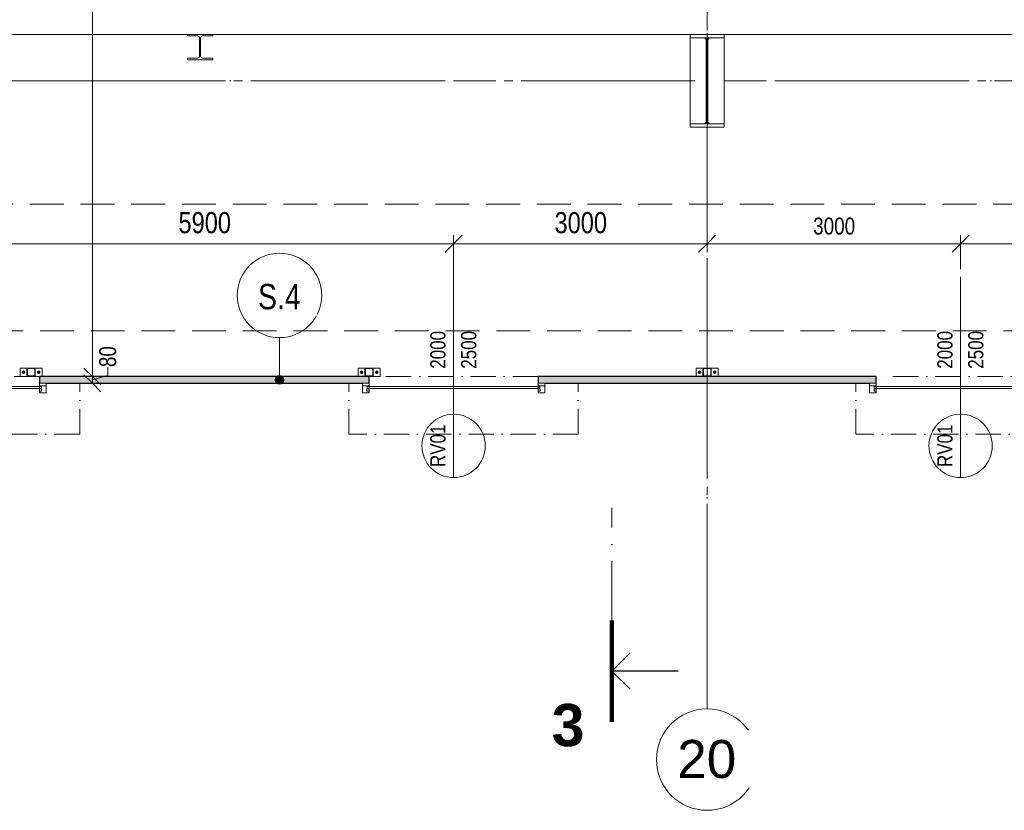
# Model space of a CAD drawing. Header units: millimetres. Extents: x 198345 to 441227, y -23587 to 80066.
# Tile 3 of 79: x 209505 to 221157, y 53944 to 63304. Entities that reach past the tile are written whole.
import ezdxf

# ---------------------------------------------------------------- set-up
doc = ezdxf.new("R2010")
doc.units = ezdxf.units.MM
for name, pattern in [('IMPORT-HP_01_CAR_C', [600, 400, -200]), ('IMPORT-HP_01_CER_B', [800, 500, -100, 100, -100]), ('Skrytá', [714.375, 476.25, -238.125]), ('Skryté 1_5', [220, 150, -70]), ('Čerchovaná 20mm', [3000, 2000, -500, 0, -500]), ('Čerchovaná 3mm', [500, 300, -100, 0, -100]), ('Čerchovaná řez', [1100, 700, -200, 0, -200])]:
    doc.linetypes.add(name, pattern=pattern)
for name, color, linetype, lineweight in [('CA_DVERE', 7, 'Continuous', 13), ('CA_DVERE_NEVHRA', 3, 'Skrytá', 9), ('CA_DVERE_NEVHRA1', 3, 'Čerchovaná 3mm', 13), ('CA_IMPORTY18', 8, 'Continuous', 9), ('CA_KOTY', 3, 'Continuous', 9), ('CA_KOTY-100', 3, 'Continuous', 9), ('CA_NEVHRA', 3, 'Skryté 1_5', 9), ('CA_OSY', 5, 'Continuous', 9), ('CA_POHHRA18', 9, 'Continuous', 9), ('CA_POPISDVERE', 3, 'Continuous', 9), ('CA_PSVBUB', 3, 'Continuous', 9), ('CA_REZY', 1, 'Continuous', 25), ('CA_REZYZNACKY', 1, 'Continuous', 9), ('CA_SRAFY', 9, 'Continuous', 25), ('CA_TEXT35', 62, 'Continuous', 9), ('CA_ZARIZPRED', 8, 'Continuous', 13)]:
    doc.layers.add(name, color=color, linetype=linetype, lineweight=lineweight)
doc.styles.add('Arial_2', font='arial.ttf', dxfattribs={"height": 450})
doc.styles.add('Arial_3', font='arial.ttf', dxfattribs={"width": 0.8, "height": 250})
doc.styles.add('Arial_4', font='arial.ttf', dxfattribs={"width": 0.8, "height": 200})
doc.styles.add('Arial_6', font='arial.ttf', dxfattribs={"width": 0.8, "height": 300})
doc.styles.add('Arial_7', font='arial.ttf', dxfattribs={"width": 0.8, "height": 180})
doc.styles.add('Arial_B', font='arialbd.ttf', dxfattribs={"height": 500})
doc.dimstyles.new('HP_Přímá_-_2_5_mm_Ariel', dxfattribs={"dimscale": 304.8, "dimtxt": 255.06485, "dimasz": 0.656168, "dimexe": 0.328084, "dimexo": 0.0625, "dimgap": 0.164042, "dimtad": 1, "dimdec": 0, "dimzin": 0, "dimdsep": 46, "dimtxsty": 'Arial_3', "dimblk1": 'OBLIQUE', "dimblk2": 'OBLIQUE', "dimsah": 1, "dimcen": 0.09, "dimazin": 0, "dimtfac": 1, "dimtdec": 4, "dimtix": 1, "dimtmove": 0, "dimatfit": 3, "dimfxl": 2.296588, "dimfxlon": 1, "dimtvp": 1, "dimtfill": 1, "dimtolj": 1, "dimtzin": 0, "dimarcsym": 2})
doc.dimstyles.new('HP_Přímá_-_2_mm_Ariel_1-100', dxfattribs={"dimscale": 304.8, "dimtxt": 204.05188, "dimasz": 0.656168, "dimexe": 0.328084, "dimexo": 0.0625, "dimgap": 0.164042, "dimtad": 1, "dimdec": 0, "dimzin": 0, "dimdsep": 46, "dimtxsty": 'Arial_4', "dimblk1": 'OBLIQUE', "dimblk2": 'OBLIQUE', "dimsah": 1, "dimcen": 0.09, "dimazin": 0, "dimtfac": 1, "dimtdec": 4, "dimtix": 1, "dimtmove": 0, "dimatfit": 3, "dimfxl": 0.984252, "dimfxlon": 1, "dimtvp": 1, "dimtolj": 1, "dimtzin": 0, "dimarcsym": 2})
doc.dimstyles.new('HP_Přímá_-_2_mm_Ariel_1-100_1', dxfattribs={"dimscale": 304.8, "dimtxt": 204.05188, "dimasz": 0.656168, "dimexe": 0.328084, "dimexo": 0.0625, "dimgap": 0.164042, "dimtad": 1, "dimdec": 0, "dimzin": 0, "dimdsep": 46, "dimtxsty": 'Arial_4', "dimblk1": 'OBLIQUE', "dimblk2": 'OBLIQUE', "dimsah": 1, "dimcen": 0.09, "dimazin": 0, "dimtfac": 1, "dimtdec": 4, "dimtix": 1, "dimtmove": 1, "dimatfit": 3, "dimfxl": 0.984252, "dimfxlon": 1, "dimtvp": 1, "dimtolj": 1, "dimtzin": 0, "dimarcsym": 2})

# ---------------------------------------------------------------- blocks, each defined once
blk = doc.blocks.new('ROLLING_SHUTTER_DD_DECOTHERM_S_EN - Rolovací dveře interiér 2000x2500-2554678-PŮDORYS 1_NP -vestavek V9')
at = {"layer": 'CA_DVERE'}
for p, q in [((-1000, -60), (-1080, -60)), ((-1080, -60), (-1080, -175)), ((-1000, -175), (-1000, -60)), ((1000, -60), (1000, -175)), ((1080, -60), (1000, -60)), ((1080, -175), (1080, -60)), ((-1080, -175), (-1000, -175)), ((1000, -175), (1080, -175))]:
    blk.add_line(p, q, dxfattribs=at)
at = {"layer": 'CA_DVERE_NEVHRA'}
blk.add_line((-1000, -60), (-1032, -60), dxfattribs=at)
at = {"layer": 'CA_DVERE_NEVHRA1'}
for p, q in [((1000, 20), (-1000, 20)), ((-1240, -663), (-1240, -60)), ((1475, -663), (1475, -60)), ((1475, -663), (-1240, -663))]:
    blk.add_line(p, q, dxfattribs=at)
at = {"layer": 'CA_NEVHRA'}
blk.add_line((1000, -60), (1000, -80), dxfattribs=at)
at = {"layer": 'CA_POHHRA18'}
for p, q in [((-1080, -90), (-1080, -60)), ((-1080, -60), (-1000, -60)), ((-1000, -90), (-1080, -90)), ((-1080, -90), (-1080, -175)), ((-1000, -60), (-1000, -90)), ((-1000, -127), (-1000, -90)), ((1080, -60), (1000, -60)), ((1000, -60), (1000, -90)), ((1000, -90), (1080, -90)), ((1000, -127), (1000, -90)), ((1080, -90), (1080, -60)), ((1080, -90), (1080, -175)), ((-1080, -175), (-1018, -175)), ((-1000, -127), (-1025, -127)), ((-1025, -127), (-1025, -152)), ((-1025, -152), (-1000, -152)), ((-1018, -175), (-1000, -166)), ((-1000, -166), (-1000, -152)), ((1000, -127), (1025, -127)), ((1000, -166), (1000, -152)), ((1025, -152), (1000, -152)), ((1018, -175), (1000, -166)), ((1080, -175), (1018, -175)), ((1025, -127), (1025, -152))]:
    blk.add_line(p, q, dxfattribs=at)
at = {"layer": 'CA_ZARIZPRED'}
for p, q in [((-1022, -122), (-1022, -97)), ((-1022, -97), (1022, -97)), ((-1000, -97), (1000, -97)), ((-1000, -97), (1000, -97)), ((-1000, -97), (1000, -97)), ((-1000, -97), (1000, -97)), ((-1000, -97), (1000, -97)), ((-1000, -97), (1000, -97)), ((-1000, -97), (1000, -97)), ((-1000, -97), (1000, -97)), ((-1000, -97), (1000, -97)), ((-1000, -97), (1000, -97)), ((-1000, -97), (1000, -97)), ((-1000, -97), (1000, -97)), ((-1000, -97), (1000, -97)), ((-1000, -97), (1000, -97)), ((-1000, -97), (1000, -97)), ((-1000, -97), (1000, -97)), ((-1000, -97), (1000, -97)), ((-1000, -97), (1000, -97)), ((-1000, -97), (1000, -97)), ((-1000, -97), (1000, -97)), ((1022, -97), (1022, -122)), ((1022, -122), (-1022, -122)), ((1000, -122), (-1000, -122)), ((1000, -122), (-1000, -122)), ((1000, -122), (-1000, -122)), ((1000, -122), (-1000, -122)), ((1000, -122), (-1000, -122)), ((1000, -122), (-1000, -122)), ((1000, -122), (-1000, -122)), ((1000, -122), (-1000, -122)), ((1000, -122), (-1000, -122)), ((1000, -122), (-1000, -122)), ((1000, -122), (-1000, -122)), ((1000, -122), (-1000, -122)), ((1000, -122), (-1000, -122)), ((1000, -122), (-1000, -122)), ((1000, -122), (-1000, -122)), ((1000, -122), (-1000, -122)), ((1000, -122), (-1000, -122)), ((1000, -122), (-1000, -122)), ((1000, -122), (-1000, -122)), ((1000, -122), (-1000, -122))]:
    blk.add_line(p, q, dxfattribs=at)
blk = doc.blocks.new('ocelová kce final - 11542_003_OK-HALA_TaO-2_ET_AciS_2025-05-29_upr_dwg-2597525-PŮDORYS 1_NP -vestavek V9')
at = {"layer": 'CA_IMPORTY18', "color": 57, "linetype": 'IMPORT-HP_01_CER_B'}
for p, q in [((217640, 59180), (217640, 70335)), ((205840, 62580), (217440, 62580)), ((217630, 62580), (217650, 62580)), ((217840, 62580), (223790, 62580)), ((217640, 56274), (217640, 59000))]:
    blk.add_line(p, q, dxfattribs=at)
at = {"layer": 'CA_IMPORTY18', "color": 57}
for p, q in [((205340, 63130), (223791, 63130)), ((223791, 63130), (205340, 63130)), ((217440, 63089), (217610, 63089)), ((217440, 62071), (217440, 63089)), ((217610, 63089), (217630, 63069)), ((217630, 63069), (217630, 62091)), ((217650, 63069), (217670, 63089)), ((217650, 62091), (217650, 63069)), ((217670, 63089), (217840, 63089)), ((217840, 63089), (217840, 62071)), ((217610, 62071), (217440, 62071)), ((217630, 62091), (217610, 62071)), ((217670, 62071), (217650, 62091)), ((217840, 62071), (217670, 62071)), ((209510, 59180), (209770, 59180)), ((209510, 59080), (209510, 59180)), ((209740, 59080), (209510, 59080)), ((209538, 59137), (209550, 59144)), ((209538, 59123), (209538, 59137)), ((209550, 59116), (209538, 59123)), ((209550, 59144), (209562, 59137)), ((209562, 59123), (209550, 59116)), ((209562, 59137), (209562, 59123)), ((209718, 59137), (209730, 59144)), ((209718, 59123), (209718, 59137)), ((209730, 59116), (209718, 59123)), ((209730, 59144), (209742, 59137)), ((209742, 59123), (209730, 59116)), ((209742, 59137), (209742, 59123)), ((209770, 59180), (209770, 59080)), ((213510, 59180), (213770, 59180)), ((213510, 59080), (213510, 59180)), ((213538, 59137), (213550, 59144)), ((213538, 59123), (213538, 59137)), ((213550, 59116), (213538, 59123)), ((213550, 59144), (213562, 59137)), ((213562, 59123), (213550, 59116)), ((213562, 59137), (213562, 59123)), ((213770, 59080), (213640, 59080)), ((213718, 59137), (213730, 59144)), ((213718, 59123), (213718, 59137)), ((213730, 59116), (213718, 59123)), ((213730, 59144), (213742, 59137)), ((213742, 59123), (213730, 59116)), ((213742, 59137), (213742, 59123)), ((213770, 59180), (213770, 59080)), ((217510, 59180), (217770, 59180)), ((217510, 59080), (217510, 59180)), ((217538, 59137), (217550, 59144)), ((217538, 59123), (217538, 59137)), ((217550, 59116), (217538, 59123)), ((217550, 59144), (217562, 59137)), ((217562, 59123), (217550, 59116)), ((217562, 59137), (217562, 59123)), ((217718, 59137), (217730, 59144)), ((217718, 59123), (217718, 59137)), ((217730, 59116), (217718, 59123)), ((217730, 59144), (217742, 59137)), ((217742, 59123), (217730, 59116)), ((217742, 59137), (217742, 59123)), ((217770, 59180), (217770, 59080))]:
    blk.add_line(p, q, dxfattribs=at)
at = {"layer": 'CA_IMPORTY18', "color": 57, "linetype": 'IMPORT-HP_01_CAR_C', "flags": 128}
blk.add_lwpolyline([(222906, 59180), (222906, 59620), (205536, 59620), (205536, 61120), (223790, 61120)], dxfattribs=at)
at = {"layer": 'CA_IMPORTY18', "color": 57}
for centre, radius, start, end in [((209550, 59130), 15, 0, 180), ((209550, 59130), 15, 180, 0), ((209550, 59130), 8, 0, 180), ((209550, 59130), 8, 180, 0), ((209730, 59130), 15, 0, 180), ((209730, 59130), 15, 180, 0), ((209730, 59130), 8, 0, 180), ((209730, 59130), 8, 180, 0), ((213550, 59130), 15, 0, 180), ((213550, 59130), 15, 180, 0), ((213550, 59130), 8, 0, 180), ((213550, 59130), 8, 180, 0), ((213730, 59130), 15, 0, 180), ((213730, 59130), 15, 180, 0), ((213730, 59130), 8, 0, 180), ((213730, 59130), 8, 180, 0), ((217550, 59130), 15, 0, 180), ((217550, 59130), 15, 180, 0), ((217550, 59130), 8, 0, 180), ((217550, 59130), 8, 180, 0), ((217730, 59130), 15, 0, 180), ((217730, 59130), 15, 180, 0), ((217730, 59130), 8, 0, 180), ((217730, 59130), 8, 180, 0)]:
    blk.add_arc(centre, radius, start, end, dxfattribs=at)
at = {"layer": 'CA_ZARIZPRED'}
for p, q in [((211490, 63111), (211490, 63130)), ((211490, 63130), (211790, 63130)), ((211608, 63111), (211490, 63111)), ((211634, 62876), (211634, 63084)), ((211646, 63084), (211646, 62876)), ((211790, 63111), (211672, 63111)), ((211790, 63130), (211790, 63111)), ((217440, 63090), (217440, 63130)), ((217440, 63130), (217840, 63130)), ((217630, 63090), (217440, 63090)), ((217630, 62070), (217630, 63090)), ((217650, 63090), (217650, 62070)), ((217650, 63090), (217840, 63090)), ((217840, 63130), (217840, 63090)), ((211490, 62830), (211490, 62849)), ((211490, 62849), (211608, 62849)), ((211490, 62830), (211790, 62830)), ((211672, 62849), (211790, 62849)), ((211790, 62849), (211790, 62830)), ((217440, 62030), (217440, 62070)), ((217440, 62070), (217630, 62070)), ((217840, 62030), (217440, 62030)), ((217650, 62070), (217840, 62070)), ((217840, 62070), (217840, 62030)), ((209590, 59092), (209590, 59168)), ((209596, 59168), (209596, 59092)), ((209602, 59180), (209678, 59180)), ((209678, 59174), (209602, 59174)), ((209602, 59086), (209678, 59086)), ((209602, 59080), (209678, 59080)), ((209684, 59092), (209684, 59168)), ((209690, 59168), (209690, 59092)), ((213590, 59092), (213590, 59168)), ((213596, 59168), (213596, 59092)), ((213602, 59180), (213678, 59180)), ((213678, 59174), (213602, 59174)), ((213602, 59086), (213678, 59086)), ((213602, 59080), (213678, 59080)), ((213684, 59092), (213684, 59168)), ((213690, 59168), (213690, 59092)), ((217590, 59092), (217590, 59168)), ((217596, 59168), (217596, 59092)), ((217602, 59180), (217678, 59180)), ((217678, 59174), (217602, 59174)), ((217602, 59086), (217678, 59086)), ((217602, 59080), (217678, 59080)), ((217684, 59092), (217684, 59168)), ((217690, 59168), (217690, 59092))]:
    blk.add_line(p, q, dxfattribs=at)
for centre, radius, start, end in [((211608, 63084), 27, 0, 90), ((211672, 63084), 27, 90, 180), ((211608, 62876), 27, 270, 0), ((211672, 62876), 27, 180, 270), ((209602, 59168), 12, 90, 180), ((209602, 59092), 12, 180, 270), ((209602, 59168), 6, 90, 180), ((209602, 59092), 6, 180, 270), ((209678, 59168), 12, 0, 90), ((209678, 59168), 6, 0, 90), ((209678, 59092), 6, 270, 0), ((209678, 59092), 12, 270, 0), ((213602, 59168), 12, 90, 180), ((213602, 59092), 12, 180, 270), ((213602, 59168), 6, 90, 180), ((213602, 59092), 6, 180, 270), ((213678, 59168), 12, 0, 90), ((213678, 59168), 6, 0, 90), ((213678, 59092), 6, 270, 0), ((213678, 59092), 12, 270, 0), ((217602, 59168), 12, 90, 180), ((217602, 59092), 12, 180, 270), ((217602, 59168), 6, 90, 180), ((217602, 59092), 6, 180, 270), ((217678, 59168), 12, 0, 90), ((217678, 59168), 6, 0, 90), ((217678, 59092), 6, 270, 0), ((217678, 59092), 12, 270, 0)]:
    blk.add_arc(centre, radius, start, end, dxfattribs=at)
blk = doc.blocks.new('ocelová kce final - ocelová kce final-2597615-PŮDORYS 1_NP -vestavek V9')
blk.add_blockref('ocelová kce final - 11542_003_OK-HALA_TaO-2_ET_AciS_2025-05-29_upr_dwg-2597525-PŮDORYS 1_NP -vestavek V9', (0, 0))
blk = doc.blocks.new('Osnova - Bublina osnovy 12mm-4850-PŮDORYS 1_NP -vestavek V9')
at = {"layer": 'CA_TEXT35'}
blk.add_circle((0, 0), 6, dxfattribs=at)
blk = doc.blocks.new('DIMBLOCK10-PŮDORYS 1_NP -vestavek V9')
at = {"layer": 'CA_KOTY-100'}
for p, q in [((210365, 70335), (210265, 70435)), ((210365, 70335), (210265, 70335)), ((210365, 70335), (210365, 59080)), ((210365, 70335), (210465, 70235)), ((210365, 70335), (210665, 70335)), ((210365, 59080), (210265, 59180)), ((210365, 59080), (210265, 59080)), ((210365, 59080), (210465, 58980)), ((210365, 59080), (210665, 59080))]:
    blk.add_line(p, q, dxfattribs=at)
at = {"layer": 'CA_KOTY-100', "color": 0, "insert": (210055, 64401), "char_height": 200, "width": 734.59, "attachment_point": 1, "rotation": 90, "line_spacing_factor": 0.941778, "style": 'Arial_4'}
blk.add_mtext('11255', dxfattribs=at)
blk = doc.blocks.new('_Oblique')
at = {"color": 0, "linetype": 'ByBlock', "lineweight": -2}
blk.add_line((-0.5, -0.5), (0.5, 0.5), dxfattribs=at)
blk = doc.blocks.new('DIMBLOCK11-PŮDORYS 1_NP -vestavek V9')
at = {"layer": 'CA_KOTY-100'}
for p, q in [((210365, 59080), (210265, 59180)), ((210365, 59000), (210265, 59100)), ((210365, 59080), (210265, 59080)), ((210548, 59091), (210365, 59040)), ((210365, 59080), (210365, 59000)), ((210365, 59080), (210465, 58980)), ((210365, 59080), (210665, 59080)), ((210548, 59191), (210548, 59091)), ((210365, 59000), (210265, 59000)), ((210365, 59000), (210465, 58900)), ((210365, 59000), (210665, 59000))]:
    blk.add_line(p, q, dxfattribs=at)
at = {"layer": 'CA_KOTY-100', "color": 0, "insert": (210446, 59191), "char_height": 200, "width": 293.83, "attachment_point": 1, "rotation": 90, "line_spacing_factor": 0.941778, "style": 'Arial_4'}
blk.add_mtext('80', dxfattribs=at)
blk = doc.blocks.new('Řez - HP_rez-422275-PŮDORYS 1_NP -vestavek V9')
at = {"layer": 'CA_REZYZNACKY', "lineweight": 100}
blk.add_line((-12, 0), (0, 0), dxfattribs=at)
at = {"layer": 'CA_REZYZNACKY', "lineweight": 25}
for p, q in [((-6, 0), (-8.15, -2.15)), ((-6, 0), (-3.85, -2.15)), ((-6, -7.82), (-6, 0))]:
    blk.add_line(p, q, dxfattribs=at)
blk = doc.blocks.new('HP_Popisek stěny - HP_Popisek stěny-1417901-PŮDORYS 1_NP -vestavek V9')
at = {"layer": 'CA_PSVBUB'}
blk.add_circle((0, 0), 5, dxfattribs=at)
blk = doc.blocks.new('CZ-Popiska_dveří - Rozměry a označení_ umístění vlevo-1150631-PŮDORYS 1_NP -vestavek V9')
at = {"layer": 'CA_POPISDVERE'}
for p, q in [((0, 0), (0, -16.25)), ((0, -16.25), (0, -23.75))]:
    blk.add_line(p, q, dxfattribs=at)
blk.add_circle((0, -20), 3.75, dxfattribs=at)
blk = doc.blocks.new('DIMBLOCK26-PŮDORYS 1_NP -vestavek V9')
at = {"layer": 'CA_KOTY-100'}
for p, q in [((217640, 60652), (217640, 60952)), ((217640, 60652), (217740, 60752)), ((220640, 60652), (220740, 60752)), ((220640, 60652), (220640, 60752)), ((217640, 60652), (217540, 60552)), ((217640, 60652), (220640, 60652)), ((217640, 60652), (217640, 60552)), ((220640, 60652), (220540, 60552)), ((220640, 60652), (220640, 60352))]:
    blk.add_line(p, q, dxfattribs=at)
at = {"layer": 'CA_KOTY-100', "color": 0, "insert": (218895, 60961), "char_height": 200, "width": 587.67, "attachment_point": 1, "line_spacing_factor": 0.941778, "style": 'Arial_4'}
blk.add_mtext('3000', dxfattribs=at)
blk = doc.blocks.new('DIMBLOCK27-PŮDORYS 1_NP -vestavek V9')
at = {"layer": 'CA_KOTY-100'}
for p, q in [((223890, 60652), (223890, 60952)), ((220640, 60652), (220740, 60752)), ((220640, 60652), (220640, 60752)), ((223890, 60652), (223990, 60752)), ((220640, 60652), (220540, 60552)), ((220640, 60652), (223890, 60652)), ((220640, 60652), (220640, 60352)), ((223890, 60652), (223790, 60552)), ((223890, 60652), (223890, 60552))]:
    blk.add_line(p, q, dxfattribs=at)
at = {"layer": 'CA_KOTY-100', "color": 0, "insert": (222020, 60961), "char_height": 200, "width": 587.67, "attachment_point": 1, "line_spacing_factor": 0.941778, "style": 'Arial_4'}
blk.add_mtext('3250', dxfattribs=at)
blk = doc.blocks.new('DIMBLOCK29-PŮDORYS 1_NP -vestavek V9')
at = {"layer": 'CA_KOTY-100'}
for p, q in [((208740, 60652), (208840, 60752)), ((208740, 60652), (208740, 60752)), ((214640, 60652), (214740, 60752)), ((214640, 60652), (214640, 60752)), ((208740, 60652), (208640, 60552)), ((208740, 60652), (214640, 60652)), ((208740, 60652), (208740, 59952)), ((214640, 60652), (214540, 60552)), ((214640, 60652), (214640, 59952))]:
    blk.add_line(p, q, dxfattribs=at)
at = {"layer": 'CA_KOTY-100', "color": 0, "insert": (211384, 61026), "char_height": 250, "width": 734.59, "attachment_point": 1, "line_spacing_factor": 0.941778, "style": 'Arial_3', "bg_fill": 3, "box_fill_scale": 1.25, "bg_fill_color": 256, "bg_fill_true_color": 13158600, "bg_fill_transparency": 0}
blk.add_mtext('5900', dxfattribs=at)
blk = doc.blocks.new('DIMBLOCK30-PŮDORYS 1_NP -vestavek V9')
at = {"layer": 'CA_KOTY-100'}
for p, q in [((217640, 60652), (217640, 61352)), ((214640, 60652), (214740, 60752)), ((214640, 60652), (214640, 60752)), ((217640, 60652), (217740, 60752)), ((214640, 60652), (214540, 60552)), ((214640, 60652), (217640, 60652)), ((214640, 60652), (214640, 59952)), ((217640, 60652), (217540, 60552)), ((217640, 60652), (217640, 60552))]:
    blk.add_line(p, q, dxfattribs=at)
at = {"layer": 'CA_KOTY-100', "color": 0, "insert": (215834, 61026), "char_height": 250, "width": 734.59, "attachment_point": 1, "line_spacing_factor": 0.941778, "style": 'Arial_3', "bg_fill": 3, "box_fill_scale": 1.25, "bg_fill_color": 256, "bg_fill_true_color": 13158600, "bg_fill_transparency": 0}
blk.add_mtext('3000', dxfattribs=at)

msp = doc.modelspace()

# ---------------------------------------------------------------- hatches: boundary and pattern name
at = {"layer": 'CA_PSVBUB'}
h = msp.add_hatch(color=256, dxfattribs=at)
edge = h.paths.add_edge_path()
edge.add_arc((212579.6, 59040), 50, 0, 360)
at = {"layer": 'CA_SRAFY', "lineweight": 9}
h = msp.add_hatch(dxfattribs=at)
h.set_pattern_fill('FP_13', color=256, angle=-18.43, style=0, pattern_type=2)
h.set_pattern_definition([(341.57, (214524.943, 59074.932), (40.642541, 0.003194), [6.096, -283.058, 32.106, 0]), (198.43, (214535.103, 59074.932), (40.642541, -0.003194), [6.096, -283.058, 31.648, 0]), (288.43, (214524.943, 59074.932), (-20.312969, 101.608582), [96.368, -224.892]), (251.57, (214535.103, 59074.932), (-20.312969, -101.608582), [96.368, -224.892])])
h.paths.add_polyline_path([(223970, 59000), (223970, 59080), (221640, 59080), (221640, 59000), (223893.3, 59000)])
h.paths.add_polyline_path([(219640, 59000), (219640, 59080), (215640, 59080), (215640, 59000), (219560, 59000)])
h.paths.add_polyline_path([(213640, 59000), (213640, 59080), (209740, 59080), (209740, 59000), (213560, 59000)])
h.paths.add_polyline_path([(207660, 59000), (207740, 59000), (207740, 59080), (204930, 59080), (204930, 59000), (206554.7, 59000)])

# ---------------------------------------------------------------- linework, layer by layer
at = {"layer": 'CA_OSY', "linetype": 'Čerchovaná 20mm'}
for p, q in [((217640, 55144.1), (217640, 77724.5)), ((200496.2, 62579.9), (295806.1, 62579.9))]:
    msp.add_line(p, q, dxfattribs=at)
at = {"layer": 'CA_POPISDVERE'}
for p, q in [((214640, 59040), (214640, 57883.7)), ((220640, 59040), (220640, 57883.7))]:
    msp.add_line(p, q, dxfattribs=at)
at = {"layer": 'CA_PSVBUB'}
msp.add_line((212579.6, 59040), (212579.6, 59540), dxfattribs=at)
msp.add_circle((212579.6, 59040), 50, dxfattribs=at)
at = {"layer": 'CA_REZY'}
for p, q in [((213640, 59080), (209740, 59080)), ((209740, 59080), (209740, 59000)), ((213640, 59000), (213640, 59080)), ((219640, 59080), (215640, 59080)), ((215640, 59080), (215640, 59000)), ((219640, 59000), (219640, 59080)), ((209820, 59000), (213560, 59000)), ((215720, 59000), (219560, 59000))]:
    msp.add_line(p, q, dxfattribs=at)
at = {"layer": 'CA_REZYZNACKY', "linetype": 'Čerchovaná řez'}
msp.add_line((216513.6, 56192.7), (216513.6, 57524.7), dxfattribs=at)

# ---------------------------------------------------------------- block references
at = {"layer": 'CA_DVERE_NEVHRA1'}
for p in [(208740, 59060), (214640, 59060), (220640, 59060)]:
    msp.add_blockref('ROLLING_SHUTTER_DD_DECOTHERM_S_EN - Rolovací dveře interiér 2000x2500-2554678-PŮDORYS 1_NP -vestavek V9', p, dxfattribs=at)
at = {"layer": 'CA_IMPORTY18', "color": 57}
msp.add_blockref('ocelová kce final - ocelová kce final-2597615-PŮDORYS 1_NP -vestavek V9', (0, 0), dxfattribs=at)
at = {"layer": 'CA_POPISDVERE', "xscale": 99.99999999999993, "yscale": 99.99999999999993, "zscale": 99.99999999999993}
for p in [(214640, 60258.7), (220640, 60258.7)]:
    msp.add_blockref('CZ-Popiska_dveří - Rozměry a označení_ umístění vlevo-1150631-PŮDORYS 1_NP -vestavek V9', p, dxfattribs=at)
at = {"layer": 'CA_PSVBUB', "xscale": 99.99999999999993, "yscale": 99.99999999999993, "zscale": 99.99999999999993}
msp.add_blockref('HP_Popisek stěny - HP_Popisek stěny-1417901-PŮDORYS 1_NP -vestavek V9', (212579.6, 60040), dxfattribs=at)
at = {"layer": 'CA_REZYZNACKY', "lineweight": 100, "xscale": 99.99999999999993, "yscale": 99.99999999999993, "zscale": 99.99999999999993, "rotation": 89.99999999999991}
msp.add_blockref('Řez - HP_rez-422275-PŮDORYS 1_NP -vestavek V9', (216513.6, 56192.7), dxfattribs=at)
at = {"layer": 'CA_TEXT35', "xscale": 99.99999999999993, "yscale": 99.99999999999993, "zscale": 99.99999999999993}
msp.add_blockref('Osnova - Bublina osnovy 12mm-4850-PŮDORYS 1_NP -vestavek V9', (217640, 54544.1), dxfattribs=at)

# ---------------------------------------------------------------- texts
at = {"layer": 'CA_POPISDVERE', "char_height": 180, "attachment_point": 1, "rotation": 90, "style": 'Arial_7'}
for s, insert, width in [('2000', (214363.8, 59171.6), 538.734), ('2500', (214728.9, 59171.6), 538.734), ('2000', (220363.8, 59171.6), 538.734), ('2500', (220728.9, 59171.6), 538.734), ('RV01', (214363.8, 58007.6), 602.869), ('RV01', (220363.8, 58007.6), 602.869)]:
    msp.add_mtext(s, dxfattribs=dict(at, insert=insert, width=width))
at = {"layer": 'CA_REZYZNACKY', "insert": (215800.5, 55203.7), "char_height": 500, "width": 481.012, "attachment_point": 1, "style": 'Arial_B'}
msp.add_mtext('\\fArial|b1|i0|c238|p34|;3', dxfattribs=at)

# ---------------------------------------------------------------- dimensions: what is measured, and where the dimension line sits
at = {"layer": 'CA_KOTY'}
dim = msp.add_linear_dim(base=(210364.8, 59080), p1=(210664.8, 70335), p2=(210664.8, 59080), angle=90, dimstyle='HP_Přímá_-_2_mm_Ariel_1-100', override={"dimpost": '<>', "dimfxl": 11254.987332}, dxfattribs=at)
dim.commit()
dim.dimension.update_dxf_attribs({"geometry": 'DIMBLOCK10-PŮDORYS 1_NP -vestavek V9', "text_midpoint": (210212.7, 64707.5)})
for base, p1, p2, override, picture, middle in [((220640, 60651.7), (217640, 60951.7), (220640, 60351.7), {"dimpost": '<>', "dimfxl": 3059.411708}, 'DIMBLOCK26-PŮDORYS 1_NP -vestavek V9', (219140, 60803.9)), ((223890, 60651.7), (220640, 60351.7), (223890, 60951.7), {"dimpost": '<>', "dimfxl": 3304.87419}, 'DIMBLOCK27-PŮDORYS 1_NP -vestavek V9', (222265, 60803.9))]:
    dim = msp.add_linear_dim(base=base, p1=p1, p2=p2, dimstyle='HP_Přímá_-_2_mm_Ariel_1-100', override=override, dxfattribs=at)
    dim.commit()
    dim.dimension.update_dxf_attribs({"geometry": picture, "text_midpoint": middle})
dim = msp.add_linear_dim(base=(210364.8, 59000), p1=(210664.8, 59080), p2=(210664.8, 59000), angle=90, dimstyle='HP_Přímá_-_2_mm_Ariel_1-100_1', override={"dimpost": '<>', "dimfxl": 80}, dxfattribs=at)
dim.commit()
dim.dimension.update_dxf_attribs({"geometry": 'DIMBLOCK11-PŮDORYS 1_NP -vestavek V9', "text_midpoint": (210578.8, 59337.4), "dimtype": 160, "text_rotation": 90})

# ---------------------------------------------------------------- next in the draw order: texts
at = {"layer": 'CA_PSVBUB', "insert": (212326.3, 60176), "char_height": 300, "width": 622.109, "attachment_point": 1, "style": 'Arial_6', "bg_fill": 3, "box_fill_scale": 1.25, "bg_fill_color": 256, "bg_fill_true_color": 13158600, "bg_fill_transparency": 0}
msp.add_mtext('S.4', dxfattribs=at)
at = {"layer": 'CA_TEXT35', "insert": (217285.9, 54776.7), "char_height": 450, "width": 849.789, "attachment_point": 1, "style": 'Arial_2', "bg_fill": 3, "box_fill_scale": 1.25, "bg_fill_color": 256, "bg_fill_true_color": 13158600, "bg_fill_transparency": 0}
msp.add_mtext('20', dxfattribs=at)

# ---------------------------------------------------------------- next in the draw order: dimensions: what is measured, and where the dimension line sits
at = {"layer": 'CA_KOTY'}
dim = msp.add_linear_dim(base=(214640, 60651.7), p1=(208740, 59951.7), p2=(214640, 59951.7), dimstyle='HP_Přímá_-_2_5_mm_Ariel', override={"dimpost": '<>', "dimfxl": 5900}, dxfattribs=at)
dim.commit()
dim.dimension.update_dxf_attribs({"geometry": 'DIMBLOCK29-PŮDORYS 1_NP -vestavek V9', "text_midpoint": (211690, 60829.3)})

# ---------------------------------------------------------------- next in the draw order: dimensions: what is measured, and where the dimension line sits
dim = msp.add_linear_dim(base=(217640, 60651.7), p1=(214640, 59951.7), p2=(217640, 61351.7), dimstyle='HP_Přímá_-_2_5_mm_Ariel', override={"dimpost": '<>', "dimfxl": 3310.589071}, dxfattribs=at)
dim.commit()
dim.dimension.update_dxf_attribs({"geometry": 'DIMBLOCK30-PŮDORYS 1_NP -vestavek V9', "text_midpoint": (216140, 60829.4)})

doc.saveas('drawing.dxf')
